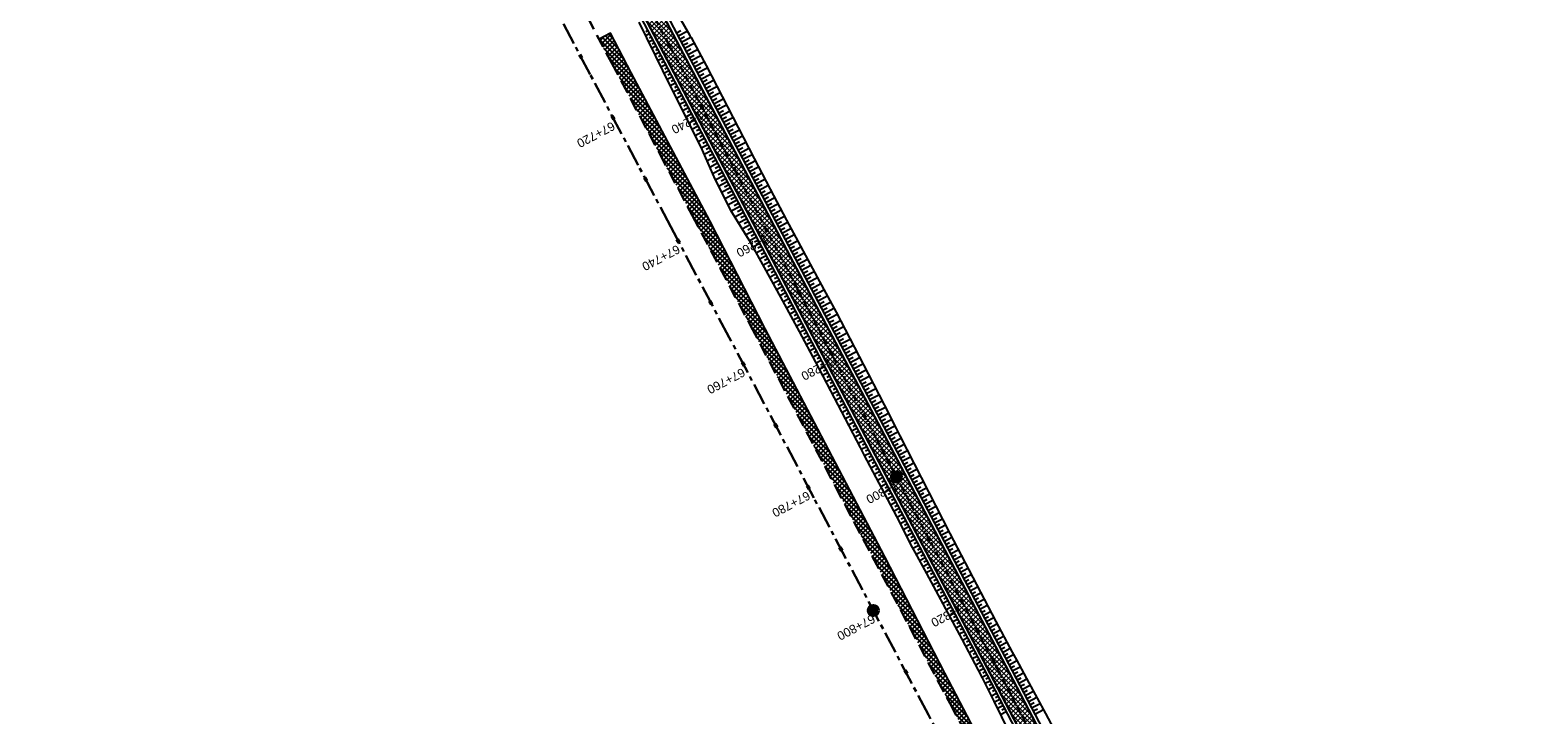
# Model space of a CAD drawing. Header units: metres. Extents: x 7529682 to 7533704, y 5721210 to 5727842.
# Tile 46 of 64: x 7530201 to 7530417, y 5726615 to 5726714. Entities that reach past the tile are written whole.
import ezdxf

# ---------------------------------------------------------------- set-up
doc = ezdxf.new("R2010")
doc.units = ezdxf.units.M
doc.linetypes.add('CENTER', pattern=[50.8, 31.75, -6.35, 6.35, -6.35])
doc.linetypes.add('HIDDEN', pattern=[9.525, 6.35, -3.175])
for name, color, linetype in [('C-DROGI-SYTUACJA-ETYKIETY', 7, 'Continuous'), ('D-hatch-pobocza', 131, 'Continuous'), ('D-pobocza', 7, 'Continuous'), ('D-skarpa', 7, 'Continuous'), ('D-skarpa-kreskowanie', 7, 'Continuous')]:
    doc.layers.add(name, color=color, linetype=linetype)
doc.layers.add('D-hatch-ciag-pieszo-rowerowy', color=7, linetype='Continuous', lineweight=13, true_color=0xff9f80)
for name, color, linetype, lineweight in [('D-krawędzie', 7, 'Continuous', 30), ('D-obrzeża', 7, 'Continuous', 30), ('D-oś', 10, 'CENTER', 30)]:
    doc.layers.add(name, color=color, linetype=linetype, lineweight=lineweight)
doc.layers.add('poprzeczki', color=7, linetype='Continuous', true_color=0x0000c7)
doc.styles.get("Standard").update_dxf_attribs({"font": 'arial.ttf'})
pattern_1 = [(45, (0, 0), (-0.33675960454, 0.33675960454), []), (135, (0, 0), (-0.33675960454, -0.33675960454), [])]

# ---------------------------------------------------------------- blocks, each defined once
blk = doc.blocks.new('kilometraz')
at = {"linetype": 'ByBlock', "lineweight": -2}
blk.add_hatch(color=0, dxfattribs=at).paths.add_polyline_path([(0, -0.28125, 0.41421356), (0.28125, 0, 0.41421356), (0, 0.28125)])
at = {"color": 0, "linetype": 'ByBlock', "lineweight": -2}
blk.add_line((0, 0.28125), (0, -0.28125), dxfattribs=at)
blk.add_circle((0, 0), 0.28125, dxfattribs=at)
blk = doc.blocks.new('AeccTickLine')
at = {"color": 0, "linetype": 'ByBlock', "lineweight": -2}
blk.add_line((0, 1), (0, -1), dxfattribs=at)

msp = doc.modelspace()

# ---------------------------------------------------------------- hatches: boundary and pattern name
at = {"layer": 'D-hatch-ciag-pieszo-rowerowy'}
h = msp.add_hatch(dxfattribs=at)
h.set_pattern_fill('ANSI37', color=256, scale=0.15, style=0)
h.set_pattern_definition(pattern_1)
h.paths.add_polyline_path([(7530290.54, 5726718.38, -0.059816), (7530286.29, 5726729.51), (7530285.06, 5726729.25, 0.060756), (7530289.36, 5726717.94), (7530322.48, 5726655), (7530323.29, 5726653.47), (7530324.39, 5726654.07), (7530323.59, 5726655.58)])
h.paths.add_polyline_path([(7530289.36, 5726717.94, -0.060756), (7530285.06, 5726729.25), (7530283.84, 5726729, 0.061696), (7530288.18, 5726717.5), (7530321.38, 5726654.42), (7530322.19, 5726652.87), (7530323.29, 5726653.47), (7530322.48, 5726655)])
h = msp.add_hatch(dxfattribs=at)
h.set_pattern_fill('ANSI37', color=256, scale=0.15, style=0)
h.set_pattern_definition(pattern_1)
h.paths.add_polyline_path([(7530324.39, 5726654.07), (7530322.19, 5726652.87), (7530338.82, 5726621.31), (7530355.74, 5726588.9), (7530368.84, 5726564.24), (7530371.75, 5726564.11), (7530357.95, 5726590.07), (7530341.03, 5726622.47)])
at = {"layer": 'D-hatch-pobocza'}
h = msp.add_hatch(dxfattribs=at)
h.set_pattern_fill('ANSI37', color=256, scale=0.15, style=0)
h.set_pattern_definition(pattern_1)
h.paths.add_polyline_path([(7530484.05, 5726334.34), (7530471.92, 5726357.11), (7530458.95, 5726381.07), (7530447.57, 5726403.23), (7530435.55, 5726425.46), (7530424.34, 5726446.96), (7530408.22, 5726477.68), (7530396.72, 5726499.26), (7530381.74, 5726527.87), (7530371.44, 5726547.5), (7530359.58, 5726569.81), (7530349.42, 5726588.72), (7530332.29, 5726621.37), (7530323.72, 5726638.05), (7530306.54, 5726670.82), (7530298.56, 5726686.33), (7530287.26, 5726707.54), (7530284.29, 5726713.26), (7530282.67, 5726712.4), (7530284.5, 5726708.94), (7530291.38, 5726695.94), (7530296.05, 5726687.11), (7530304.46, 5726671.19), (7530316.6, 5726648.18), (7530333.06, 5726617.01), (7530350, 5726585.01), (7530367.26, 5726552.32), (7530385.76, 5726517.23), (7530404.05, 5726482.55), (7530421.09, 5726450.18), (7530442.44, 5726409.66), (7530463.42, 5726369.85), (7530489.27, 5726320.83), (7530506.41, 5726288.29), (7530524.31, 5726254.78), (7530540.55, 5726224.89), (7530548.27, 5726210.67), (7530551.7, 5726207.03), (7530543.21, 5726222.9), (7530538.34, 5726232.11), (7530533.7, 5726240.35), (7530511.95, 5726280.97), (7530499.24, 5726305.31)])

# ---------------------------------------------------------------- linework, layer by layer
at = {"layer": 'D-krawędzie', "linetype": 'HIDDEN', "ltscale": 0.3}
msp.add_lwpolyline([(7530204.08, 5726861.01), (7530247.82, 5726778.44), (7530252.22, 5726770.26), (7530259.74, 5726756.9), (7530263.78, 5726749.29), (7530270.2, 5726737.1), (7530272.43, 5726732.82), (7530276.01, 5726725.6), (7530279.7, 5726718.02), (7530284.5, 5726708.94), (7530291.38, 5726695.94), (7530296.05, 5726687.11), (7530304.46, 5726671.19), (7530316.6, 5726648.18), (7530333.06, 5726617.01), (7530350, 5726585.01), (7530367.26, 5726552.32), (7530385.76, 5726517.23), (7530404.05, 5726482.55)], dxfattribs=at)
at = {"layer": 'D-obrzeża'}
for points in [[(7530280.4, 5726739.32), (7530281.11, 5726737.81, -0.03899), (7530283.13, 5726732.04), (7530283.71, 5726729.53, 0.064463), (7530288.18, 5726717.5), (7530321.38, 5726654.42)], [(7530321.38, 5726654.42), (7530338.82, 5726621.31), (7530355.74, 5726588.9), (7530378.7, 5726545.7), (7530401.84, 5726501.42), (7530423.33, 5726460.44), (7530443.71, 5726421.56), (7530466.68, 5726377.57), (7530486.16, 5726340.74), (7530505.31, 5726304.54), (7530525.88, 5726265.17), (7530540.82, 5726236.06), (7530551.69, 5726215.99, 0.020438), (7530553.36, 5726213.18), (7530561, 5726201.48, -0.024166), (7530562.95, 5726198.15), (7530566.06, 5726192.2, -0.021495), (7530567.88, 5726188.31), (7530570.75, 5726181.44, 0.022535), (7530572.67, 5726177.37), (7530580.71, 5726162.14, 0.101584), (7530584.55, 5726157.48), (7530584.69, 5726157.37, -0.100735), (7530588.49, 5726152.75)], [(7530323.59, 5726655.58), (7530341.03, 5726622.47), (7530357.95, 5726590.07), (7530380.91, 5726546.86), (7530404.06, 5726502.58), (7530425.55, 5726461.61), (7530445.93, 5726422.72), (7530468.89, 5726378.74), (7530488.37, 5726341.91), (7530507.52, 5726305.7), (7530528.1, 5726266.32), (7530543.03, 5726237.22), (7530553.84, 5726217.27, 0.020438), (7530555.51, 5726214.46), (7530563.16, 5726202.75, -0.024166), (7530565.11, 5726199.41), (7530568.33, 5726193.26, -0.021495), (7530570.15, 5726189.37), (7530573.02, 5726182.51, 0.022535), (7530574.94, 5726178.43), (7530582.47, 5726164.17, 0.144123), (7530586.41, 5726160.13)]]:
    msp.add_lwpolyline(points, format="xyb", dxfattribs=at)
at = {"layer": 'D-obrzeża', "linetype": 'ByBlock'}
msp.add_lwpolyline([(7530323.59, 5726655.58), (7530290.54, 5726718.38, -0.064463), (7530286.07, 5726730.41), (7530284.65, 5726736.56, 0.051126), (7530283.99, 5726738.49), (7530283.28, 5726740.05)], format="xyb", dxfattribs=at)
at = {"layer": 'D-oś', "ltscale": 0.03}
msp.add_lwpolyline([(7530204.67, 5726877.53), (7530227.91, 5726832.9), (7530259.1, 5726774.83, 0.063585), (7530264.99, 5726766.58), (7530268.47, 5726762.82, -0.065084), (7530272.97, 5726756.47), (7530281.42, 5726740.5, -0.065084), (7530284.14, 5726733.22), (7530284.89, 5726729.97, 0.064463), (7530289.36, 5726717.94), (7530322.48, 5726655), (7530339.92, 5726621.89), (7530356.84, 5726589.48), (7530379.81, 5726546.28), (7530402.95, 5726502), (7530424.44, 5726461.02)], format="xyb", dxfattribs=at)
at = {"layer": 'D-oś', "ltscale": 0.1}
msp.add_lwpolyline([(7530400.96, 5726480.91), (7530382.67, 5726515.6), (7530364.16, 5726550.68), (7530346.91, 5726583.37), (7530329.96, 5726615.38), (7530313.51, 5726646.55), (7530301.37, 5726669.55), (7530292.95, 5726685.47), (7530288.28, 5726694.3), (7530281.41, 5726707.3), (7530276.58, 5726716.44), (7530272.87, 5726724.05), (7530269.31, 5726731.23), (7530267.1, 5726735.47), (7530260.69, 5726747.65), (7530256.66, 5726755.22), (7530249.15, 5726768.57), (7530244.73, 5726776.79), (7530200.99, 5726859.38)], dxfattribs=at)
at = {"layer": 'D-pobocza'}
for points in [[(7530280.76, 5726737.63), (7530280.76, 5726737.63, -0.053073), (7530282.64, 5726731.93), (7530283.24, 5726729.36, 0.064463), (7530287.71, 5726717.32), (7530320.94, 5726654.18)], [(7530285.15, 5726736.64), (7530286.54, 5726730.59, 0.064463), (7530291.02, 5726718.55), (7530324.03, 5726655.81)], [(7530320.94, 5726654.18), (7530338.37, 5726621.07), (7530355.29, 5726588.67), (7530378.26, 5726545.46), (7530401.4, 5726501.19), (7530422.89, 5726460.21), (7530443.27, 5726421.33), (7530466.24, 5726377.34), (7530485.71, 5726340.51), (7530504.87, 5726304.31), (7530525.43, 5726264.94), (7530540.37, 5726235.82), (7530551.25, 5726215.75, 0.020438), (7530552.94, 5726212.91), (7530560.58, 5726201.21, -0.024166), (7530562.51, 5726197.91), (7530565.62, 5726191.97, -0.021495), (7530567.42, 5726188.12), (7530570.29, 5726181.25, 0.022535), (7530572.23, 5726177.13), (7530572.78, 5726176.1)], [(7530324.03, 5726655.81), (7530341.47, 5726622.7), (7530358.39, 5726590.3), (7530381.35, 5726547.09), (7530404.5, 5726502.82), (7530425.99, 5726461.84), (7530446.37, 5726422.96), (7530469.34, 5726378.97), (7530488.81, 5726342.14), (7530507.97, 5726305.94), (7530528.54, 5726266.55), (7530543.47, 5726237.46), (7530554.28, 5726217.51, 0.020438), (7530555.93, 5726214.74), (7530563.58, 5726203.02, -0.024166), (7530565.55, 5726199.64), (7530568.77, 5726193.49, -0.021495), (7530570.61, 5726189.56), (7530573.48, 5726182.7, 0.022535), (7530575.38, 5726178.67), (7530582.91, 5726164.41)]]:
    msp.add_lwpolyline(points, format="xyb", dxfattribs=at)
msp.add_lwpolyline([(7530408.22, 5726477.68), (7530396.72, 5726499.26), (7530381.74, 5726527.87), (7530371.44, 5726547.5), (7530359.58, 5726569.81), (7530349.42, 5726588.72), (7530332.29, 5726621.37), (7530323.72, 5726638.05), (7530306.54, 5726670.82), (7530298.56, 5726686.33), (7530287.26, 5726707.54), (7530284.29, 5726713.26), (7530282.67, 5726712.4)], dxfattribs=at)
at = {"layer": 'D-skarpa', "linetype": 'Continuous'}
for points in [[(7530293.16, 5726717.33), (7530295.65, 5726713), (7530295.7, 5726712.91), (7530295.87, 5726712.62), (7530298.03, 5726708.6), (7530302.64, 5726699.72), (7530304.94, 5726695.28), (7530307.24, 5726690.84), (7530309.57, 5726686.42), (7530314.32, 5726677.62), (7530316.69, 5726673.21), (7530321.3, 5726664.34), (7530323.6, 5726659.9), (7530325.34, 5726656.5), (7530325.87, 5726655.45), (7530333.05, 5726641.4), (7530334.65, 5726638.3), (7530339.62, 5726628.78), (7530341.99, 5726624.38), (7530342.59, 5726623.29), (7530344.39, 5726619.98), (7530346.77, 5726615.59), (7530349.12, 5726611.17)], [(7530288.39, 5726714.83), (7530290.57, 5726710.32), (7530290.61, 5726710.23), (7530290.75, 5726709.93), (7530292.79, 5726705.84), (7530297.28, 5726696.9), (7530299.28, 5726692.31), (7530301.53, 5726687.84), (7530304.17, 5726683.58), (7530306.59, 5726679.2), (7530309.01, 5726674.83), (7530311.38, 5726670.42), (7530313.74, 5726666.02), (7530320.16, 5726653.77), (7530320.7, 5726652.73), (7530325.35, 5726643.87), (7530327.64, 5726639.43), (7530328.01, 5726638.75), (7530329.69, 5726635.68), (7530334.77, 5726626.23), (7530337.11, 5726621.81), (7530337.68, 5726620.7), (7530339.36, 5726617.36), (7530341.55, 5726612.86)]]:
    msp.add_lwpolyline(points, dxfattribs=at)
at = {"layer": 'D-skarpa-kreskowanie', "linetype": 'Continuous'}
for p, q in [((7530289.9, 5726713.16, 107.37), (7530289.34, 5726712.86, 106.95)), ((7530289.67, 5726713.6, 107.38), (7530289.4, 5726713.46, 107.17)), ((7530290.13, 5726712.71, 107.37), (7530289.85, 5726712.56, 107.15)), ((7530293.78, 5726713.29, 107.49), (7530294.43, 5726713.64, 107)), ((7530294.02, 5726712.85, 107.48), (7530295.34, 5726713.55, 106.49)), ((7530294.25, 5726712.41, 107.48), (7530294.92, 5726712.76, 106.98)), ((7530294.48, 5726711.97, 107.48), (7530295.84, 5726712.68, 106.45)), ((7530290.37, 5726712.27, 107.36), (7530289.78, 5726711.96, 106.92)), ((7530290.83, 5726711.39, 107.36), (7530290.21, 5726711.06, 106.89)), ((7530290.6, 5726711.83, 107.36), (7530290.3, 5726711.67, 107.13)), ((7530291.3, 5726710.5, 107.35), (7530290.64, 5726710.16, 106.86)), ((7530291.06, 5726710.94, 107.35), (7530290.75, 5726710.78, 107.11)), ((7530294.71, 5726711.52, 107.48), (7530295.4, 5726711.88, 106.96)), ((7530294.95, 5726711.08, 107.48), (7530296.31, 5726711.8, 106.45)), ((7530295.18, 5726710.64, 107.48), (7530295.86, 5726711, 106.96)), ((7530295.41, 5726710.2, 107.48), (7530296.78, 5726710.92, 106.45)), ((7530291.76, 5726709.62, 107.35), (7530291.08, 5726709.26, 106.84)), ((7530291.53, 5726710.06, 107.35), (7530291.2, 5726709.88, 107.1)), ((7530292.23, 5726708.73, 107.35), (7530291.53, 5726708.37, 106.83)), ((7530292, 5726709.18, 107.35), (7530291.65, 5726708.99, 107.09)), ((7530295.65, 5726709.75, 107.48), (7530296.33, 5726710.12, 106.96)), ((7530295.88, 5726709.31, 107.48), (7530297.26, 5726710.04, 106.44)), ((7530296.11, 5726708.87, 107.48), (7530296.8, 5726709.23, 106.96)), ((7530296.34, 5726708.43, 107.48), (7530297.73, 5726709.16, 106.44)), ((7530296.58, 5726707.98, 107.48), (7530297.27, 5726708.35, 106.96)), ((7530292.69, 5726707.85, 107.35), (7530291.98, 5726707.47, 106.81)), ((7530292.46, 5726708.29, 107.35), (7530292.11, 5726708.1, 107.08)), ((7530293.16, 5726706.96, 107.35), (7530292.42, 5726706.58, 106.8)), ((7530292.93, 5726707.41, 107.35), (7530292.56, 5726707.21, 107.08)), ((7530293.39, 5726706.52, 107.35), (7530293.02, 5726706.32, 107.07)), ((7530296.81, 5726707.54, 107.48), (7530298.19, 5726708.27, 106.44)), ((7530297.04, 5726707.1, 107.48), (7530297.73, 5726707.46, 106.96)), ((7530297.28, 5726706.66, 107.48), (7530298.66, 5726707.38, 106.44)), ((7530297.51, 5726706.21, 107.49), (7530298.2, 5726706.58, 106.97)), ((7530297.74, 5726705.77, 107.49), (7530299.12, 5726706.5, 106.45)), ((7530293.63, 5726706.08, 107.35), (7530292.87, 5726705.68, 106.79)), ((7530294.09, 5726705.19, 107.35), (7530293.32, 5726704.79, 106.77)), ((7530293.86, 5726705.64, 107.35), (7530293.48, 5726705.43, 107.07)), ((7530294.56, 5726704.31, 107.36), (7530293.77, 5726703.89, 106.76)), ((7530294.32, 5726704.75, 107.36), (7530293.93, 5726704.55, 107.06)), ((7530297.97, 5726705.33, 107.49), (7530298.66, 5726705.69, 106.97)), ((7530298.21, 5726704.89, 107.49), (7530299.58, 5726705.61, 106.45)), ((7530298.44, 5726704.45, 107.49), (7530299.12, 5726704.81, 106.97)), ((7530298.67, 5726704, 107.49), (7530300.04, 5726704.72, 106.46)), ((7530295.02, 5726703.42, 107.36), (7530294.22, 5726703, 106.75)), ((7530294.79, 5726703.87, 107.36), (7530294.39, 5726703.66, 107.06)), ((7530295.49, 5726702.54, 107.36), (7530294.67, 5726702.11, 106.74)), ((7530295.26, 5726702.98, 107.36), (7530294.85, 5726702.77, 107.05)), ((7530295.72, 5726702.1, 107.36), (7530295.31, 5726701.88, 107.05)), ((7530298.91, 5726703.56, 107.49), (7530299.59, 5726703.92, 106.97)), ((7530299.14, 5726703.12, 107.49), (7530300.5, 5726703.84, 106.46)), ((7530299.37, 5726702.68, 107.49), (7530300.05, 5726703.03, 106.98)), ((7530299.6, 5726702.23, 107.49), (7530300.96, 5726702.95, 106.47)), ((7530299.84, 5726701.79, 107.49), (7530300.52, 5726702.15, 106.98)), ((7530300.07, 5726701.35, 107.49), (7530301.42, 5726702.06, 106.47)), ((7530295.95, 5726701.65, 107.36), (7530295.11, 5726701.21, 106.73)), ((7530296.42, 5726700.77, 107.36), (7530295.56, 5726700.32, 106.71)), ((7530296.19, 5726701.21, 107.36), (7530295.76, 5726700.99, 107.04)), ((7530296.89, 5726699.88, 107.36), (7530296.01, 5726699.42, 106.7)), ((7530296.65, 5726700.33, 107.36), (7530296.22, 5726700.1, 107.03)), ((7530300.3, 5726700.91, 107.49), (7530300.98, 5726701.26, 106.98)), ((7530300.54, 5726700.46, 107.49), (7530301.89, 5726701.17, 106.48)), ((7530300.77, 5726700.02, 107.49), (7530301.44, 5726700.38, 106.99)), ((7530301, 5726699.58, 107.49), (7530302.35, 5726700.29, 106.48)), ((7530297.35, 5726699, 107.36), (7530296.46, 5726698.53, 106.69)), ((7530297.12, 5726699.44, 107.36), (7530296.68, 5726699.21, 107.03)), ((7530297.82, 5726698.11, 107.36), (7530296.91, 5726697.64, 106.68)), ((7530297.58, 5726698.56, 107.36), (7530297.13, 5726698.32, 107.02)), ((7530298.05, 5726697.67, 107.36), (7530297.59, 5726697.43, 107.02)), ((7530301.23, 5726699.14, 107.49), (7530301.91, 5726699.49, 106.99)), ((7530301.47, 5726698.69, 107.49), (7530302.81, 5726699.4, 106.48)), ((7530301.7, 5726698.25, 107.5), (7530302.37, 5726698.6, 106.99)), ((7530301.93, 5726697.81, 107.5), (7530303.27, 5726698.51, 106.49)), ((7530302.17, 5726697.37, 107.5), (7530302.83, 5726697.72, 106.99)), ((7530302.4, 5726696.92, 107.5), (7530303.73, 5726697.62, 106.49)), ((7530298.28, 5726697.23, 107.36), (7530297.35, 5726696.74, 106.66)), ((7530298.75, 5726696.34, 107.37), (7530297.75, 5726695.82, 106.61)), ((7530298.52, 5726696.79, 107.37), (7530298.03, 5726696.53, 107)), ((7530299.21, 5726695.46, 107.37), (7530298.15, 5726694.9, 106.57)), ((7530298.98, 5726695.9, 107.37), (7530298.47, 5726695.63, 106.98)), ((7530302.63, 5726696.48, 107.5), (7530303.29, 5726696.83, 107)), ((7530302.86, 5726696.04, 107.5), (7530304.19, 5726696.74, 106.5)), ((7530303.1, 5726695.6, 107.5), (7530303.76, 5726695.94, 107)), ((7530303.33, 5726695.15, 107.5), (7530304.65, 5726695.85, 106.51)), ((7530299.68, 5726694.57, 107.37), (7530298.55, 5726693.98, 106.52)), ((7530299.45, 5726695.02, 107.37), (7530298.9, 5726694.73, 106.95)), ((7530300.15, 5726693.69, 107.37), (7530298.95, 5726693.06, 106.47)), ((7530299.91, 5726694.13, 107.37), (7530299.33, 5726693.83, 106.93)), ((7530300.38, 5726693.25, 107.37), (7530299.77, 5726692.92, 106.91)), ((7530303.56, 5726694.71, 107.5), (7530304.22, 5726695.06, 107)), ((7530303.8, 5726694.27, 107.5), (7530305.11, 5726694.96, 106.51)), ((7530304.03, 5726693.83, 107.5), (7530304.68, 5726694.17, 107.01)), ((7530304.26, 5726693.38, 107.5), (7530305.57, 5726694.07, 106.52)), ((7530304.49, 5726692.94, 107.5), (7530305.15, 5726693.28, 107.01)), ((7530304.73, 5726692.5, 107.5), (7530306.03, 5726693.18, 106.52)), ((7530300.61, 5726692.8, 107.37), (7530299.36, 5726692.15, 106.43)), ((7530301.08, 5726691.92, 107.37), (7530299.81, 5726691.25, 106.42)), ((7530300.84, 5726692.36, 107.37), (7530300.22, 5726692.03, 106.9)), ((7530301.54, 5726691.03, 107.37), (7530300.26, 5726690.36, 106.41)), ((7530301.31, 5726691.48, 107.37), (7530300.67, 5726691.14, 106.89)), ((7530304.96, 5726692.06, 107.5), (7530305.61, 5726692.4, 107.01)), ((7530305.19, 5726691.61, 107.5), (7530306.49, 5726692.3, 106.53)), ((7530305.43, 5726691.17, 107.5), (7530306.07, 5726691.51, 107.02)), ((7530305.66, 5726690.73, 107.5), (7530306.95, 5726691.41, 106.53)), ((7530302.01, 5726690.15, 107.37), (7530300.71, 5726689.47, 106.4)), ((7530301.78, 5726690.59, 107.37), (7530301.13, 5726690.25, 106.89)), ((7530302.47, 5726689.26, 107.37), (7530301.16, 5726688.57, 106.39)), ((7530302.24, 5726689.71, 107.37), (7530301.59, 5726689.36, 106.88)), ((7530302.71, 5726688.82, 107.38), (7530302.05, 5726688.47, 106.88)), ((7530305.89, 5726690.29, 107.51), (7530306.54, 5726690.63, 107.02)), ((7530306.12, 5726689.84, 107.51), (7530307.41, 5726690.52, 106.54)), ((7530306.36, 5726689.4, 107.51), (7530307, 5726689.74, 107.02)), ((7530306.59, 5726688.96, 107.51), (7530307.88, 5726689.64, 106.54)), ((7530306.82, 5726688.52, 107.51), (7530307.47, 5726688.86, 107.02)), ((7530302.94, 5726688.38, 107.38), (7530301.63, 5726687.69, 106.39)), ((7530303.41, 5726687.49, 107.38), (7530302.15, 5726686.84, 106.43)), ((7530303.17, 5726687.94, 107.38), (7530302.53, 5726687.6, 106.89)), ((7530303.64, 5726687.05, 107.38), (7530303.03, 5726686.73, 106.92)), ((7530307.06, 5726688.07, 107.51), (7530308.34, 5726688.75, 106.54)), ((7530307.29, 5726687.63, 107.51), (7530307.93, 5726687.97, 107.02)), ((7530307.52, 5726687.19, 107.51), (7530308.81, 5726687.87, 106.54)), ((7530307.75, 5726686.75, 107.51), (7530308.4, 5726687.09, 107.02)), ((7530307.99, 5726686.3, 107.51), (7530309.28, 5726686.98, 106.54)), ((7530303.87, 5726686.61, 107.38), (7530302.68, 5726685.98, 106.48)), ((7530304.34, 5726685.72, 107.38), (7530303.21, 5726685.13, 106.53)), ((7530304.1, 5726686.17, 107.38), (7530303.52, 5726685.86, 106.94)), ((7530304.8, 5726684.84, 107.38), (7530303.73, 5726684.28, 106.58)), ((7530304.57, 5726685.28, 107.38), (7530304.02, 5726684.99, 106.97)), ((7530308.22, 5726685.86, 107.51), (7530308.86, 5726686.2, 107.03)), ((7530308.45, 5726685.42, 107.51), (7530309.74, 5726686.1, 106.54)), ((7530308.69, 5726684.98, 107.51), (7530309.33, 5726685.32, 107.02)), ((7530308.92, 5726684.53, 107.51), (7530310.22, 5726685.22, 106.53)), ((7530305.27, 5726683.95, 107.38), (7530304.25, 5726683.42, 106.62)), ((7530305.04, 5726684.4, 107.38), (7530304.52, 5726684.12, 106.99)), ((7530305.73, 5726683.07, 107.38), (7530304.74, 5726682.55, 106.63)), ((7530305.5, 5726683.51, 107.38), (7530305, 5726683.25, 107)), ((7530305.97, 5726682.63, 107.38), (7530305.47, 5726682.37, 107.01)), ((7530309.15, 5726684.09, 107.51), (7530309.8, 5726684.43, 107.02)), ((7530309.38, 5726683.65, 107.51), (7530310.69, 5726684.34, 106.53)), ((7530309.62, 5726683.21, 107.51), (7530310.27, 5726683.55, 107.02)), ((7530309.85, 5726682.76, 107.51), (7530311.17, 5726683.46, 106.52)), ((7530310.08, 5726682.32, 107.52), (7530310.74, 5726682.67, 107.02)), ((7530310.32, 5726681.88, 107.52), (7530311.64, 5726682.58, 106.52)), ((7530306.2, 5726682.18, 107.38), (7530305.22, 5726681.67, 106.65)), ((7530306.67, 5726681.3, 107.38), (7530305.71, 5726680.8, 106.66)), ((7530306.43, 5726681.74, 107.38), (7530305.95, 5726681.49, 107.02)), ((7530307.13, 5726680.41, 107.39), (7530306.19, 5726679.92, 106.68)), ((7530306.9, 5726680.86, 107.39), (7530306.42, 5726680.61, 107.03)), ((7530310.55, 5726681.44, 107.52), (7530311.21, 5726681.79, 107.02)), ((7530310.78, 5726680.99, 107.52), (7530312.12, 5726681.7, 106.51)), ((7530311.01, 5726680.55, 107.52), (7530311.68, 5726680.9, 107.01)), ((7530311.25, 5726680.11, 107.52), (7530312.59, 5726680.82, 106.51)), ((7530307.6, 5726679.53, 107.39), (7530306.68, 5726679.05, 106.7)), ((7530307.36, 5726679.97, 107.39), (7530306.9, 5726679.73, 107.04)), ((7530308.06, 5726678.64, 107.39), (7530307.16, 5726678.17, 106.71)), ((7530307.83, 5726679.09, 107.39), (7530307.38, 5726678.85, 107.05)), ((7530308.3, 5726678.2, 107.39), (7530307.85, 5726677.97, 107.05)), ((7530311.48, 5726679.67, 107.52), (7530312.15, 5726680.02, 107.01)), ((7530311.71, 5726679.22, 107.52), (7530313.07, 5726679.94, 106.5)), ((7530311.95, 5726678.78, 107.52), (7530312.62, 5726679.14, 107.01)), ((7530312.18, 5726678.34, 107.52), (7530313.54, 5726679.06, 106.49)), ((7530312.41, 5726677.9, 107.52), (7530313.09, 5726678.26, 107.01)), ((7530312.64, 5726677.45, 107.52), (7530314.02, 5726678.18, 106.49)), ((7530308.53, 5726677.76, 107.39), (7530307.65, 5726677.3, 106.73)), ((7530308.99, 5726676.87, 107.39), (7530308.13, 5726676.42, 106.74)), ((7530308.76, 5726677.32, 107.39), (7530308.32, 5726677.09, 107.06)), ((7530309.46, 5726675.99, 107.39), (7530308.61, 5726675.55, 106.76)), ((7530309.23, 5726676.43, 107.39), (7530308.8, 5726676.21, 107.07)), ((7530312.88, 5726677.01, 107.52), (7530313.56, 5726677.37, 107)), ((7530313.11, 5726676.57, 107.52), (7530314.49, 5726677.3, 106.48)), ((7530313.34, 5726676.13, 107.52), (7530314.03, 5726676.49, 107)), ((7530313.58, 5726675.68, 107.52), (7530314.96, 5726676.42, 106.48)), ((7530309.93, 5726675.1, 107.39), (7530309.1, 5726674.67, 106.77)), ((7530309.69, 5726675.55, 107.39), (7530309.27, 5726675.33, 107.08)), ((7530310.39, 5726674.22, 107.39), (7530309.57, 5726673.79, 106.78)), ((7530310.16, 5726674.66, 107.39), (7530309.75, 5726674.45, 107.08)), ((7530310.62, 5726673.78, 107.39), (7530310.22, 5726673.56, 107.09)), ((7530313.81, 5726675.24, 107.52), (7530314.5, 5726675.61, 107)), ((7530314.04, 5726674.8, 107.53), (7530315.44, 5726675.53, 106.47)), ((7530314.27, 5726674.36, 107.53), (7530314.97, 5726674.73, 107)), ((7530314.51, 5726673.91, 107.53), (7530315.91, 5726674.65, 106.47)), ((7530314.74, 5726673.47, 107.53), (7530315.44, 5726673.84, 107)), ((7530314.97, 5726673.03, 107.53), (7530316.39, 5726673.77, 106.46)), ((7530310.86, 5726673.34, 107.39), (7530310.04, 5726672.91, 106.78)), ((7530311.32, 5726672.45, 107.4), (7530310.52, 5726672.03, 106.79)), ((7530311.09, 5726672.89, 107.4), (7530310.69, 5726672.68, 107.09)), ((7530311.79, 5726671.57, 107.4), (7530310.99, 5726671.15, 106.8)), ((7530311.56, 5726672.01, 107.4), (7530311.16, 5726671.8, 107.1)), ((7530315.21, 5726672.59, 107.53), (7530315.91, 5726672.96, 106.99)), ((7530315.44, 5726672.14, 107.53), (7530316.86, 5726672.89, 106.46)), ((7530315.67, 5726671.7, 107.53), (7530316.38, 5726672.07, 107)), ((7530315.9, 5726671.26, 107.53), (7530317.32, 5726672, 106.47)), ((7530312.25, 5726670.68, 107.4), (7530311.47, 5726670.27, 106.8)), ((7530312.02, 5726671.12, 107.4), (7530311.62, 5726670.91, 107.1)), ((7530312.72, 5726669.8, 107.4), (7530311.94, 5726669.38, 106.81)), ((7530312.49, 5726670.24, 107.4), (7530312.09, 5726670.03, 107.1)), ((7530312.95, 5726669.35, 107.4), (7530312.56, 5726669.15, 107.11)), ((7530316.14, 5726670.82, 107.53), (7530316.84, 5726671.19, 107)), ((7530316.37, 5726670.37, 107.53), (7530317.78, 5726671.12, 106.47)), ((7530316.6, 5726669.93, 107.53), (7530317.3, 5726670.3, 107)), ((7530316.84, 5726669.49, 107.53), (7530318.24, 5726670.23, 106.47)), ((7530317.07, 5726669.05, 107.53), (7530317.77, 5726669.42, 107)), ((7530317.3, 5726668.61, 107.53), (7530318.7, 5726669.34, 106.48)), ((7530313.19, 5726668.91, 107.4), (7530312.41, 5726668.5, 106.82)), ((7530313.65, 5726668.03, 107.4), (7530312.88, 5726667.62, 106.82)), ((7530313.42, 5726668.47, 107.4), (7530313.03, 5726668.27, 107.11)), ((7530313.88, 5726667.58, 107.4), (7530313.5, 5726667.38, 107.11)), ((7530317.53, 5726668.16, 107.53), (7530318.23, 5726668.53, 107.01)), ((7530317.77, 5726667.72, 107.53), (7530319.16, 5726668.45, 106.48)), ((7530318, 5726667.28, 107.53), (7530318.69, 5726667.64, 107.01)), ((7530318.23, 5726666.84, 107.54), (7530319.62, 5726667.57, 106.49)), ((7530314.12, 5726667.14, 107.4), (7530313.36, 5726666.74, 106.83)), ((7530314.58, 5726666.26, 107.4), (7530313.83, 5726665.86, 106.83)), ((7530314.35, 5726666.7, 107.4), (7530313.97, 5726666.5, 107.12)), ((7530315.05, 5726665.37, 107.4), (7530314.29, 5726664.97, 106.83)), ((7530314.82, 5726665.81, 107.4), (7530314.44, 5726665.61, 107.12)), ((7530318.47, 5726666.39, 107.54), (7530319.16, 5726666.76, 107.01)), ((7530318.7, 5726665.95, 107.54), (7530320.08, 5726666.68, 106.49)), ((7530318.93, 5726665.51, 107.54), (7530319.62, 5726665.87, 107.02)), ((7530319.16, 5726665.07, 107.54), (7530320.54, 5726665.79, 106.5)), ((7530315.51, 5726664.49, 107.41), (7530314.75, 5726664.09, 106.83)), ((7530315.28, 5726664.93, 107.41), (7530314.9, 5726664.73, 107.12)), ((7530315.98, 5726663.6, 107.41), (7530315.22, 5726663.2, 106.83)), ((7530315.75, 5726664.04, 107.41), (7530315.37, 5726663.84, 107.12)), ((7530316.21, 5726663.16, 107.41), (7530315.83, 5726662.96, 107.12)), ((7530319.4, 5726664.62, 107.54), (7530320.08, 5726664.98, 107.02)), ((7530319.63, 5726664.18, 107.54), (7530321, 5726664.9, 106.5)), ((7530319.86, 5726663.74, 107.54), (7530320.55, 5726664.1, 107.02)), ((7530320.1, 5726663.3, 107.54), (7530321.46, 5726664.02, 106.51)), ((7530320.33, 5726662.85, 107.54), (7530321.01, 5726663.21, 107.03)), ((7530320.56, 5726662.41, 107.54), (7530321.92, 5726663.13, 106.51)), ((7530316.44, 5726662.72, 107.41), (7530315.68, 5726662.31, 106.83)), ((7530316.91, 5726661.83, 107.41), (7530316.15, 5726661.43, 106.83)), ((7530316.68, 5726662.27, 107.41), (7530316.3, 5726662.07, 107.12)), ((7530317.38, 5726660.95, 107.41), (7530316.61, 5726660.54, 106.83)), ((7530317.14, 5726661.39, 107.41), (7530316.76, 5726661.19, 107.12)), ((7530320.79, 5726661.97, 107.54), (7530321.47, 5726662.33, 107.03)), ((7530321.03, 5726661.53, 107.54), (7530322.39, 5726662.24, 106.52)), ((7530321.26, 5726661.08, 107.54), (7530321.94, 5726661.44, 107.03)), ((7530321.49, 5726660.64, 107.54), (7530322.85, 5726661.35, 106.52)), ((7530317.84, 5726660.06, 107.41), (7530317.07, 5726659.66, 106.83)), ((7530317.61, 5726660.5, 107.41), (7530317.23, 5726660.3, 107.12)), ((7530318.31, 5726659.18, 107.41), (7530317.54, 5726658.77, 106.83)), ((7530318.07, 5726659.62, 107.41), (7530317.69, 5726659.42, 107.12)), ((7530318.54, 5726658.73, 107.41), (7530318.16, 5726658.53, 107.12)), ((7530321.73, 5726660.2, 107.54), (7530322.4, 5726660.55, 107.03)), ((7530321.96, 5726659.76, 107.54), (7530323.31, 5726660.47, 106.53)), ((7530322.19, 5726659.31, 107.54), (7530322.86, 5726659.67, 107.04)), ((7530322.42, 5726658.87, 107.55), (7530323.77, 5726659.58, 106.53)), ((7530322.66, 5726658.43, 107.55), (7530323.32, 5726658.78, 107.04)), ((7530322.89, 5726657.99, 107.55), (7530324.22, 5726658.69, 106.54)), ((7530318.77, 5726658.29, 107.41), (7530318, 5726657.89, 106.83)), ((7530319.24, 5726657.41, 107.41), (7530318.47, 5726657, 106.83)), ((7530319.01, 5726657.85, 107.41), (7530318.62, 5726657.65, 107.12)), ((7530319.7, 5726656.52, 107.42), (7530318.93, 5726656.11, 106.83)), ((7530319.47, 5726656.96, 107.42), (7530319.08, 5726656.76, 107.12)), ((7530323.12, 5726657.54, 107.55), (7530323.78, 5726657.89, 107.05)), ((7530323.35, 5726657.1, 107.55), (7530324.67, 5726657.8, 106.55)), ((7530323.59, 5726656.66, 107.55), (7530324.25, 5726657, 107.05)), ((7530323.82, 5726656.22, 107.55), (7530325.13, 5726656.9, 106.56)), ((7530320.17, 5726655.64, 107.42), (7530319.39, 5726655.23, 106.83)), ((7530319.94, 5726656.08, 107.42), (7530319.55, 5726655.87, 107.12)), ((7530320.64, 5726654.75, 107.42), (7530319.86, 5726654.34, 106.83)), ((7530320.4, 5726655.19, 107.42), (7530320.01, 5726654.99, 107.12)), ((7530320.87, 5726654.31, 107.42), (7530320.48, 5726654.1, 107.13)), ((7530324.05, 5726655.77, 107.55), (7530324.71, 5726656.12, 107.06)), ((7530324.29, 5726655.33, 107.55), (7530325.58, 5726656.01, 106.57)), ((7530324.52, 5726654.89, 107.55), (7530325.17, 5726655.23, 107.06)), ((7530324.75, 5726654.45, 107.55), (7530326.04, 5726655.12, 106.58)), ((7530324.99, 5726654, 107.55), (7530325.63, 5726654.34, 107.07)), ((7530325.22, 5726653.56, 107.55), (7530326.49, 5726654.23, 106.59)), ((7530321.1, 5726653.87, 107.42), (7530320.32, 5726653.46, 106.83)), ((7530321.57, 5726652.98, 107.42), (7530320.79, 5726652.57, 106.83)), ((7530321.34, 5726653.42, 107.42), (7530320.94, 5726653.22, 107.13)), ((7530322.03, 5726652.1, 107.42), (7530321.25, 5726651.68, 106.83)), ((7530321.8, 5726652.54, 107.42), (7530321.41, 5726652.33, 107.13)), ((7530325.45, 5726653.12, 107.55), (7530326.09, 5726653.45, 107.07)), ((7530325.68, 5726652.68, 107.55), (7530326.95, 5726653.34, 106.6)), ((7530325.92, 5726652.23, 107.55), (7530326.55, 5726652.57, 107.08)), ((7530326.15, 5726651.79, 107.55), (7530327.4, 5726652.45, 106.61)), ((7530322.5, 5726651.21, 107.42), (7530321.71, 5726650.8, 106.83)), ((7530322.27, 5726651.65, 107.42), (7530321.87, 5726651.45, 107.13)), ((7530322.97, 5726650.33, 107.42), (7530322.18, 5726649.91, 106.83)), ((7530322.73, 5726650.77, 107.42), (7530322.34, 5726650.56, 107.13)), ((7530323.2, 5726649.88, 107.42), (7530322.8, 5726649.68, 107.13)), ((7530326.38, 5726651.35, 107.55), (7530327.01, 5726651.68, 107.08)), ((7530326.62, 5726650.91, 107.56), (7530327.86, 5726651.56, 106.62)), ((7530326.85, 5726650.46, 107.56), (7530327.47, 5726650.79, 107.09)), ((7530327.08, 5726650.02, 107.56), (7530328.31, 5726650.67, 106.63)), ((7530327.32, 5726649.58, 107.56), (7530327.93, 5726649.9, 107.09)), ((7530323.43, 5726649.44, 107.42), (7530322.64, 5726649.03, 106.83)), ((7530323.9, 5726648.56, 107.43), (7530323.11, 5726648.14, 106.83)), ((7530323.67, 5726649, 107.43), (7530323.27, 5726648.79, 107.13)), ((7530324.13, 5726648.12, 107.43), (7530323.74, 5726647.91, 107.13)), ((7530327.55, 5726649.14, 107.56), (7530328.77, 5726649.78, 106.64)), ((7530327.78, 5726648.7, 107.56), (7530328.39, 5726649.02, 107.1)), ((7530328.01, 5726648.25, 107.56), (7530329.23, 5726648.89, 106.65)), ((7530328.25, 5726647.81, 107.56), (7530328.85, 5726648.13, 107.1)), ((7530328.48, 5726647.37, 107.56), (7530329.68, 5726648, 106.66)), ((7530324.36, 5726647.67, 107.43), (7530323.57, 5726647.26, 106.83)), ((7530324.83, 5726646.79, 107.43), (7530324.04, 5726646.37, 106.83)), ((7530324.6, 5726647.23, 107.43), (7530324.2, 5726647.02, 107.13)), ((7530325.3, 5726645.9, 107.43), (7530324.5, 5726645.48, 106.83)), ((7530325.06, 5726646.35, 107.43), (7530324.67, 5726646.14, 107.13)), ((7530328.71, 5726646.93, 107.56), (7530329.31, 5726647.24, 107.11)), ((7530328.95, 5726646.48, 107.56), (7530330.14, 5726647.11, 106.66)), ((7530329.18, 5726646.04, 107.56), (7530329.77, 5726646.35, 107.12)), ((7530329.41, 5726645.6, 107.56), (7530330.59, 5726646.22, 106.67)), ((7530325.76, 5726645.02, 107.43), (7530324.96, 5726644.6, 106.83)), ((7530325.53, 5726645.46, 107.43), (7530325.13, 5726645.25, 107.13)), ((7530326.23, 5726644.13, 107.43), (7530325.43, 5726643.71, 106.83)), ((7530325.99, 5726644.58, 107.43), (7530325.6, 5726644.37, 107.13)), ((7530326.46, 5726643.69, 107.43), (7530326.06, 5726643.48, 107.13)), ((7530329.65, 5726645.16, 107.56), (7530330.23, 5726645.46, 107.12)), ((7530329.88, 5726644.71, 107.56), (7530331.05, 5726645.33, 106.68)), ((7530330.11, 5726644.27, 107.56), (7530330.69, 5726644.58, 107.13)), ((7530330.34, 5726643.83, 107.56), (7530331.5, 5726644.44, 106.69)), ((7530330.58, 5726643.39, 107.56), (7530331.15, 5726643.69, 107.13)), ((7530330.81, 5726642.94, 107.57), (7530331.96, 5726643.55, 106.7)), ((7530326.69, 5726643.25, 107.43), (7530325.89, 5726642.82, 106.82)), ((7530327.16, 5726642.36, 107.43), (7530326.34, 5726641.93, 106.82)), ((7530326.93, 5726642.81, 107.43), (7530326.52, 5726642.59, 107.13)), ((7530327.63, 5726641.48, 107.44), (7530326.8, 5726641.05, 106.81)), ((7530327.39, 5726641.92, 107.43), (7530326.98, 5726641.71, 107.13)), ((7530331.04, 5726642.5, 107.57), (7530331.61, 5726642.8, 107.14)), ((7530331.28, 5726642.06, 107.57), (7530332.41, 5726642.66, 106.71)), ((7530331.51, 5726641.62, 107.57), (7530332.07, 5726641.91, 107.14)), ((7530331.74, 5726641.17, 107.57), (7530332.87, 5726641.77, 106.72)), ((7530328.09, 5726640.59, 107.44), (7530327.26, 5726640.16, 106.81)), ((7530327.86, 5726641.04, 107.44), (7530327.44, 5726640.82, 107.12)), ((7530328.56, 5726639.71, 107.44), (7530327.72, 5726639.27, 106.81)), ((7530328.32, 5726640.15, 107.44), (7530327.91, 5726639.93, 107.12)), ((7530328.79, 5726639.27, 107.44), (7530328.38, 5726639.05, 107.13)), ((7530331.98, 5726640.73, 107.57), (7530332.53, 5726641.03, 107.15)), ((7530332.21, 5726640.29, 107.57), (7530333.32, 5726640.88, 106.73)), ((7530332.44, 5726639.85, 107.57), (7530333, 5726640.14, 107.15)), ((7530332.67, 5726639.4, 107.57), (7530333.78, 5726639.99, 106.74)), ((7530332.91, 5726638.96, 107.58), (7530333.46, 5726639.25, 107.16)), ((7530333.14, 5726638.52, 107.58), (7530334.24, 5726639.1, 106.75)), ((7530329.02, 5726638.82, 107.44), (7530328.2, 5726638.39, 106.82)), ((7530329.49, 5726637.94, 107.44), (7530328.68, 5726637.52, 106.84)), ((7530329.26, 5726638.38, 107.44), (7530328.85, 5726638.17, 107.14)), ((7530329.96, 5726637.06, 107.45), (7530329.16, 5726636.64, 106.85)), ((7530329.72, 5726637.5, 107.45), (7530329.32, 5726637.29, 107.14)), ((7530333.37, 5726638.08, 107.58), (7530333.92, 5726638.37, 107.17)), ((7530333.61, 5726637.64, 107.58), (7530334.7, 5726638.21, 106.76)), ((7530333.84, 5726637.19, 107.59), (7530334.39, 5726637.48, 107.17)), ((7530334.07, 5726636.75, 107.59), (7530335.16, 5726637.32, 106.77)), ((7530330.42, 5726636.17, 107.45), (7530329.64, 5726635.76, 106.87)), ((7530330.19, 5726636.61, 107.45), (7530329.8, 5726636.41, 107.15)), ((7530330.89, 5726635.29, 107.46), (7530330.12, 5726634.88, 106.88)), ((7530330.65, 5726635.73, 107.45), (7530330.27, 5726635.52, 107.16)), ((7530331.12, 5726634.84, 107.46), (7530330.74, 5726634.64, 107.17)), ((7530334.3, 5726636.31, 107.59), (7530334.85, 5726636.59, 107.18)), ((7530334.54, 5726635.87, 107.6), (7530335.63, 5726636.44, 106.78)), ((7530334.77, 5726635.42, 107.6), (7530335.31, 5726635.71, 107.19)), ((7530335, 5726634.98, 107.6), (7530336.09, 5726635.55, 106.79)), ((7530335.24, 5726634.54, 107.61), (7530335.78, 5726634.82, 107.2)), ((7530331.35, 5726634.4, 107.47), (7530330.59, 5726634, 106.89)), ((7530331.82, 5726633.52, 107.47), (7530331.07, 5726633.12, 106.91)), ((7530331.59, 5726633.96, 107.47), (7530331.21, 5726633.76, 107.18)), ((7530332.29, 5726632.63, 107.48), (7530331.54, 5726632.24, 106.92)), ((7530332.05, 5726633.07, 107.48), (7530331.68, 5726632.88, 107.19)), ((7530335.47, 5726634.1, 107.61), (7530336.55, 5726634.67, 106.8)), ((7530335.7, 5726633.65, 107.61), (7530336.24, 5726633.94, 107.21)), ((7530335.94, 5726633.21, 107.62), (7530337.01, 5726633.78, 106.81)), ((7530336.17, 5726632.77, 107.62), (7530336.71, 5726633.05, 107.22)), ((7530336.4, 5726632.33, 107.62), (7530337.48, 5726632.89, 106.81)), ((7530332.75, 5726631.75, 107.49), (7530332.02, 5726631.36, 106.93)), ((7530332.52, 5726632.19, 107.48), (7530332.15, 5726631.99, 107.2)), ((7530333.22, 5726630.86, 107.49), (7530332.49, 5726630.48, 106.94)), ((7530332.98, 5726631.3, 107.49), (7530332.62, 5726631.11, 107.21)), ((7530333.45, 5726630.42, 107.5), (7530333.09, 5726630.23, 107.22)), ((7530336.63, 5726631.88, 107.63), (7530337.17, 5726632.17, 107.22)), ((7530336.87, 5726631.44, 107.63), (7530337.94, 5726632.01, 106.82)), ((7530337.1, 5726631, 107.63), (7530337.64, 5726631.28, 107.23)), ((7530337.33, 5726630.56, 107.64), (7530338.4, 5726631.12, 106.83)), ((7530337.57, 5726630.11, 107.64), (7530338.1, 5726630.39, 107.24)), ((7530333.68, 5726629.98, 107.5), (7530332.96, 5726629.6, 106.96)), ((7530334.15, 5726629.09, 107.51), (7530333.44, 5726628.72, 106.97)), ((7530333.92, 5726629.53, 107.5), (7530333.56, 5726629.35, 107.23)), ((7530334.62, 5726628.21, 107.51), (7530333.91, 5726627.84, 106.98)), ((7530334.38, 5726628.65, 107.51), (7530334.03, 5726628.46, 107.24)), ((7530337.8, 5726629.67, 107.65), (7530338.86, 5726630.23, 106.84)), ((7530338.03, 5726629.23, 107.65), (7530338.56, 5726629.51, 107.25)), ((7530338.27, 5726628.79, 107.65), (7530339.33, 5726629.35, 106.85)), ((7530338.5, 5726628.34, 107.66), (7530339.03, 5726628.62, 107.26)), ((7530338.73, 5726627.9, 107.66), (7530339.79, 5726628.46, 106.86)), ((7530335.08, 5726627.32, 107.52), (7530334.39, 5726626.96, 107)), ((7530334.85, 5726627.76, 107.52), (7530334.5, 5726627.58, 107.25)), ((7530335.55, 5726626.44, 107.53), (7530334.86, 5726626.07, 107.01)), ((7530335.31, 5726626.88, 107.52), (7530334.97, 5726626.7, 107.26)), ((7530338.96, 5726627.46, 107.66), (7530339.5, 5726627.74, 107.26)), ((7530339.2, 5726627.02, 107.67), (7530340.27, 5726627.58, 106.86)), ((7530339.43, 5726626.58, 107.67), (7530339.97, 5726626.86, 107.27)), ((7530339.66, 5726626.13, 107.67), (7530340.74, 5726626.7, 106.86)), ((7530336.01, 5726625.55, 107.53), (7530335.33, 5726625.19, 107.02)), ((7530335.78, 5726626, 107.53), (7530335.44, 5726625.81, 107.27)), ((7530336.48, 5726624.67, 107.54), (7530335.79, 5726624.31, 107.02)), ((7530336.25, 5726625.11, 107.54), (7530335.9, 5726624.93, 107.28)), ((7530336.71, 5726624.23, 107.54), (7530336.37, 5726624.05, 107.29)), ((7530339.9, 5726625.69, 107.68), (7530340.44, 5726625.97, 107.27)), ((7530340.13, 5726625.25, 107.68), (7530341.21, 5726625.82, 106.86)), ((7530340.36, 5726624.81, 107.68), (7530340.91, 5726625.09, 107.27)), ((7530340.6, 5726624.36, 107.69), (7530341.69, 5726624.94, 106.86)), ((7530340.83, 5726623.92, 107.69), (7530341.38, 5726624.21, 107.28)), ((7530341.06, 5726623.48, 107.69), (7530342.16, 5726624.06, 106.86)), ((7530336.95, 5726623.78, 107.55), (7530336.26, 5726623.42, 107.03)), ((7530337.41, 5726622.9, 107.56), (7530336.73, 5726622.54, 107.04)), ((7530337.18, 5726623.34, 107.55), (7530336.84, 5726623.16, 107.29)), ((7530337.88, 5726622.01, 107.56), (7530337.19, 5726621.65, 107.05)), ((7530337.64, 5726622.46, 107.56), (7530337.3, 5726622.28, 107.3)), ((7530341.29, 5726623.04, 107.7), (7530341.85, 5726623.33, 107.28)), ((7530341.53, 5726622.59, 107.7), (7530342.65, 5726623.18, 106.86)), ((7530341.76, 5726622.15, 107.7), (7530342.32, 5726622.44, 107.28)), ((7530341.99, 5726621.71, 107.71), (7530343.12, 5726622.3, 106.85)), ((7530338.34, 5726621.13, 107.57), (7530337.65, 5726620.76, 107.04)), ((7530338.11, 5726621.57, 107.57), (7530337.77, 5726621.39, 107.31)), ((7530338.81, 5726620.24, 107.58), (7530338.1, 5726619.87, 107.04)), ((7530338.57, 5726620.69, 107.57), (7530338.22, 5726620.5, 107.31)), ((7530339.04, 5726619.8, 107.58), (7530338.68, 5726619.61, 107.31)), ((7530342.22, 5726621.26, 107.71), (7530342.79, 5726621.56, 107.28)), ((7530342.45, 5726620.82, 107.71), (7530343.6, 5726621.42, 106.85)), ((7530342.68, 5726620.38, 107.72), (7530343.26, 5726620.68, 107.28)), ((7530342.92, 5726619.93, 107.72), (7530344.08, 5726620.54, 106.85)), ((7530343.15, 5726619.49, 107.72), (7530343.73, 5726619.8, 107.28)), ((7530343.38, 5726619.05, 107.73), (7530344.56, 5726619.66, 106.84)), ((7530339.27, 5726619.36, 107.58), (7530338.55, 5726618.98, 107.04)), ((7530339.73, 5726618.47, 107.59), (7530339, 5726618.09, 107.04)), ((7530339.5, 5726618.91, 107.59), (7530339.14, 5726618.72, 107.31)), ((7530340.19, 5726617.58, 107.6), (7530339.44, 5726617.19, 107.03)), ((7530339.96, 5726618.03, 107.59), (7530339.59, 5726617.83, 107.31)), ((7530343.61, 5726618.6, 107.73), (7530344.2, 5726618.91, 107.29)), ((7530343.84, 5726618.16, 107.74), (7530345.04, 5726618.78, 106.84)), ((7530344.07, 5726617.72, 107.74), (7530344.67, 5726618.03, 107.29)), ((7530344.3, 5726617.27, 107.74), (7530345.51, 5726617.91, 106.83)), ((7530340.66, 5726616.7, 107.6), (7530339.88, 5726616.29, 107.02)), ((7530340.43, 5726617.14, 107.6), (7530340.04, 5726616.94, 107.31)), ((7530341.12, 5726615.81, 107.61), (7530340.32, 5726615.39, 107.01)), ((7530340.89, 5726616.25, 107.61), (7530340.5, 5726616.05, 107.31)), ((7530344.54, 5726616.83, 107.75), (7530345.14, 5726617.15, 107.29)), ((7530344.77, 5726616.39, 107.75), (7530345.99, 5726617.03, 106.83)), ((7530345, 5726615.95, 107.75), (7530345.61, 5726616.27, 107.29)), ((7530345.23, 5726615.5, 107.76), (7530346.47, 5726616.15, 106.82))]:
    msp.add_line(p, q, dxfattribs=at)

# ---------------------------------------------------------------- block references
at = {"layer": 'C-DROGI-SYTUACJA-ETYKIETY', "color": 7, "linetype": 'Continuous', "lineweight": 60, "xscale": 0.25, "yscale": 0.25, "zscale": 0.25}
for p, rotation in [((7530280.01, 5726709.95), 297.8687282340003), ((7530284.68, 5726701.11), 297.8687282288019), ((7530289.36, 5726692.26), 297.8687282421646), ((7530294.03, 5726683.42), 297.8687282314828), ((7530298.71, 5726674.58), 297.8687282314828), ((7530303.38, 5726665.74), 297.8200320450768), ((7530308.05, 5726656.9), 297.8200320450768), ((7530312.71, 5726648.05), 297.8200320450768), ((7530317.38, 5726639.21), 297.8315297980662), ((7530326.72, 5726621.52), 297.8315297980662)]:
    msp.add_blockref('AeccTickLine', p, dxfattribs=dict(at, rotation=rotation))
at = {"layer": 'C-DROGI-SYTUACJA-ETYKIETY', "color": 10, "linetype": 'Continuous', "lineweight": 60, "xscale": 2.249999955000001, "yscale": 2.249999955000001, "zscale": 2.249999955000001, "rotation": 297.8315297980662}
msp.add_blockref('kilometraz', (7530322.05, 5726630.37), dxfattribs=at)
at = {"layer": 'poprzeczki', "color": 7, "linetype": 'Continuous', "lineweight": 60, "xscale": 0.25, "yscale": 0.25, "zscale": 0.25}
for p, rotation in [((7530292.76, 5726711.48), 297.7561559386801), ((7530297.42, 5726702.63), 297.7561559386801), ((7530302.08, 5726693.78), 297.7561559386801), ((7530306.73, 5726684.93), 297.7561559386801), ((7530311.39, 5726676.08), 297.7561559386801), ((7530316.05, 5726667.23), 297.7561559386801), ((7530320.7, 5726658.38), 297.7561559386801), ((7530330.02, 5726640.68), 297.7732067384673), ((7530334.68, 5726631.83), 297.7732067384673), ((7530339.34, 5726622.99), 297.7732067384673)]:
    msp.add_blockref('AeccTickLine', p, dxfattribs=dict(at, rotation=rotation))
at = {"layer": 'poprzeczki', "color": 10, "linetype": 'Continuous', "lineweight": 60, "xscale": 2.249999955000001, "yscale": 2.249999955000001, "zscale": 2.249999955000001, "rotation": 297.7732067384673}
msp.add_blockref('kilometraz', (7530325.36, 5726649.53), dxfattribs=at)

# ---------------------------------------------------------------- texts
at = {"layer": 'C-DROGI-SYTUACJA-ETYKIETY', "color": 7}
for s, rotation, p in [('1+240', 207.7562, (7530297.26, 5726702.12)), ('67+720', 207.8687, (7530284.53, 5726700.6)), ('67+740', 207.8687, (7530293.88, 5726682.92)), ('1+260', 207.7562, (7530306.58, 5726684.42)), ('67+760', 207.82, (7530303.22, 5726665.24)), ('1+280', 207.7562, (7530315.89, 5726666.72)), ('1+300', 207.7732, (7530325.21, 5726649.02)), ('67+780', 207.82, (7530312.56, 5726647.55)), ('1+320', 207.7732, (7530334.53, 5726631.33)), ('67+800', 207.8315, (7530321.89, 5726629.86))]:
    msp.add_text(s, height=1.25, rotation=rotation, dxfattribs=at).set_placement(p)

doc.saveas('drawing.dxf')
